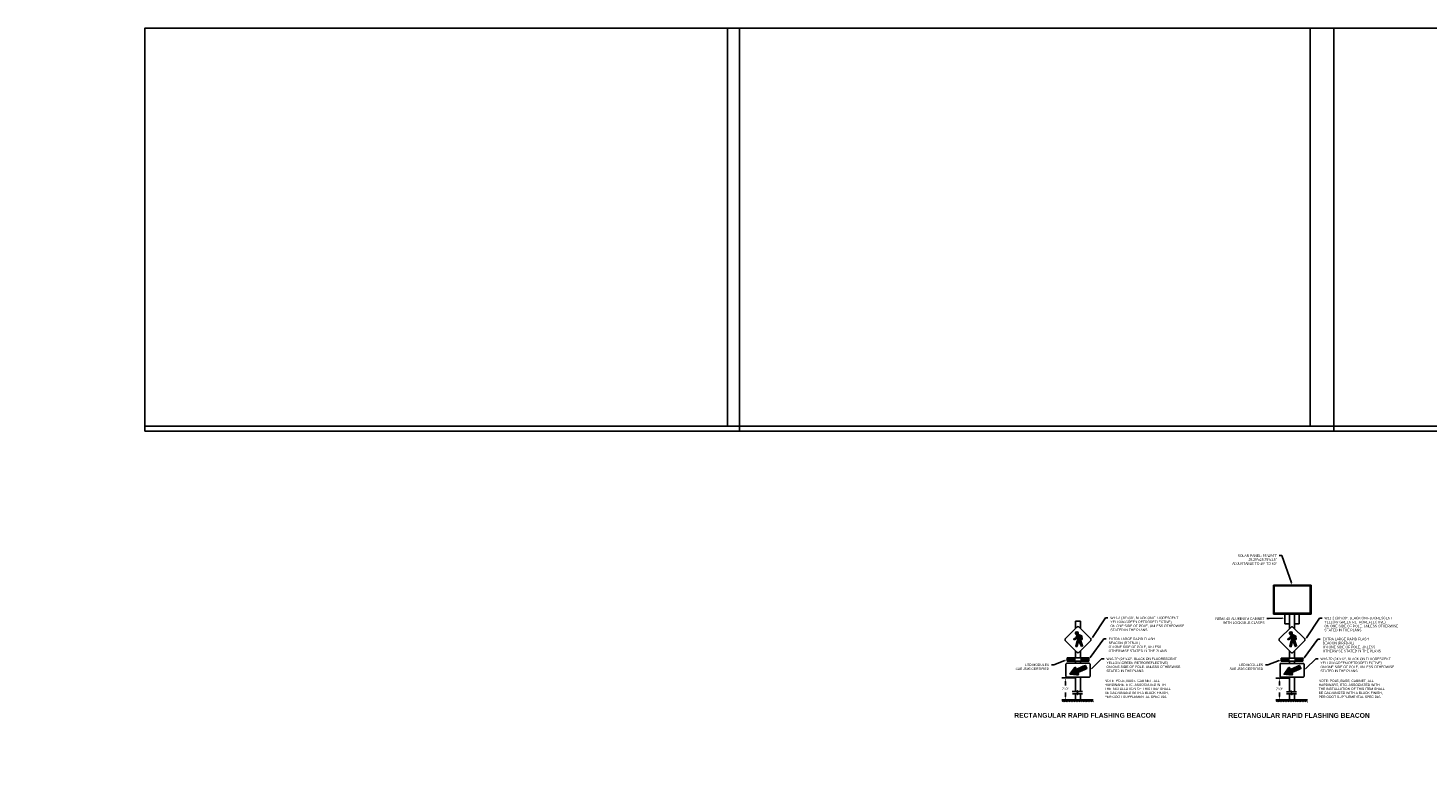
# Model space of a CAD drawing. Header units: feet. Extents: x 0 to 192, y -15 to 66.
# Tile 1 of 2: x 0 to 73, y -15 to 24. Entities that reach past the tile are written whole.
import ezdxf
from ezdxf import colors
from ezdxf.entities.mleader import LeaderData, LeaderLine
from ezdxf.enums import TextEntityAlignment as Align
from ezdxf.math import Vec2, Vec3

# ---------------------------------------------------------------- set-up
doc = ezdxf.new("R2010")
doc.units = ezdxf.units.FT
doc.header["$MEASUREMENT"] = 0
doc.layers.add('P-LABEL', color=7, linetype='Continuous')
doc.layers.add('text', color=9, linetype='Continuous')
doc.layers.add('SC-Scratch9', color=7, linetype='Continuous', plot=False)
doc.layers.add('SC_Scratch8', color=7, linetype='Continuous', plot=False)
doc.styles.add('SOLID', font='arialbd.ttf')
doc.styles.get("Standard").update_dxf_attribs({"font": 'ARIAL_0.TTF'})

# ---------------------------------------------------------------- blocks, each defined once
blk = doc.blocks.new('*X966')
at = {"color": 0}
for p, q in [((2.888, 2.829), (2.888, 2.936)), ((2.9, 2.835), (2.9, 2.97)), ((2.913, 2.846), (2.913, 3.001)), ((2.925, 2.86), (2.925, 3.025)), ((2.938, 2.874), (2.938, 3.038)), ((2.95, 2.863), (2.95, 3.045)), ((2.962, 2.841), (2.962, 3.048)), ((2.975, 2.819), (2.975, 3.051)), ((2.987, 2.641), (2.987, 3.05)), ((3, 2.652), (3, 3.047)), ((3.013, 2.663), (3.013, 3.042)), ((3.025, 2.674), (3.025, 3.036)), ((3.038, 2.667), (3.038, 3.031)), ((3.05, 2.641), (3.05, 3.025)), ((3.062, 2.944), (3.062, 3.02)), ((3.062, 2.615), (3.062, 2.943)), ((3.075, 2.944), (3.075, 3.014)), ((3.075, 2.589), (3.075, 2.922)), ((3.087, 2.944), (3.087, 3.009)), ((3.1, 2.944), (3.1, 3.003)), ((3.112, 2.944), (3.112, 2.998)), ((3.125, 2.912), (3.125, 2.992)), ((3.138, 2.802), (3.138, 2.987)), ((3.15, 2.785), (3.15, 2.981)), ((3.163, 2.785), (3.163, 2.976)), ((3.175, 2.785), (3.175, 2.97)), ((2.763, 2.797), (2.763, 2.818)), ((2.775, 2.779), (2.775, 2.826)), ((2.788, 2.777), (2.788, 2.834)), ((2.8, 2.783), (2.8, 2.842)), ((2.812, 2.79), (2.812, 2.85)), ((2.825, 2.796), (2.825, 2.858)), ((2.837, 2.803), (2.837, 2.865)), ((2.85, 2.809), (2.85, 2.873)), ((2.862, 2.816), (2.862, 2.881)), ((2.862, 2.427), (2.862, 2.471)), ((2.875, 2.822), (2.875, 2.889)), ((2.875, 2.425), (2.875, 2.518)), ((2.888, 2.422), (2.888, 2.565)), ((2.9, 2.42), (2.9, 2.612)), ((2.913, 2.418), (2.913, 2.659)), ((2.925, 2.422), (2.925, 2.686)), ((2.938, 2.466), (2.938, 2.709)), ((2.95, 2.511), (2.95, 2.732)), ((2.962, 2.555), (2.962, 2.755)), ((2.975, 2.6), (2.975, 2.778)), ((3.087, 2.562), (3.087, 2.896)), ((3.1, 2.536), (3.1, 2.855)), ((3.112, 2.51), (3.112, 2.746)), ((3.125, 2.484), (3.125, 2.709)), ((3.138, 2.458), (3.138, 2.672)), ((3.15, 2.431), (3.15, 2.636)), ((3.163, 2.42), (3.163, 2.599)), ((3.175, 2.429), (3.175, 2.562)), ((3.188, 2.438), (3.188, 2.526)), ((3.2, 2.447), (3.2, 2.489))]:
    blk.add_line(p, q, dxfattribs=at)
blk = doc.blocks.new('*X967')
at = {"color": 0}
for p, q in [((2.85, 3.095), (2.85, 3.148)), ((2.862, 3.076), (2.862, 3.168)), ((2.875, 3.065), (2.875, 3.179)), ((2.888, 3.058), (2.888, 3.186)), ((2.9, 3.054), (2.9, 3.189)), ((2.913, 3.053), (2.913, 3.191)), ((2.925, 3.054), (2.925, 3.19)), ((2.938, 3.057), (2.938, 3.186)), ((2.95, 3.063), (2.95, 3.18)), ((2.962, 3.073), (2.962, 3.17)), ((2.975, 3.091), (2.975, 3.153))]:
    blk.add_line(p, q, dxfattribs=at)

msp = doc.modelspace()

# ---------------------------------------------------------------- hatches: boundary and pattern name
at = {"layer": 'P-LABEL'}
h = msp.add_hatch(dxfattribs=at)
h.set_pattern_fill('ANSI31', color=256, scale=0.1, angle=158)
h.set_pattern_definition([(203, (51.880714, -11.353329), (0.00488414, -0.01150631), [])])
edge = h.paths.add_edge_path()
edge.add_line((54.575, -8.954), (54.332, -9.283))
edge.add_line((54.332, -9.283), (54.739, -9.325))
edge.add_arc((54.743, -9.288), 0.0375, 264.04524, 390.91514)
edge.add_line((54.775, -9.269), (54.736, -9.203))
edge.add_line((54.736, -9.203), (55.099, -9.043))
edge.add_line((55.099, -9.043), (55.211, -8.994))
edge.add_line((55.211, -8.994), (55.138, -8.829))
edge.add_line((55.138, -8.829), (55.027, -8.878))
edge.add_line((55.027, -8.878), (54.663, -9.039))
edge.add_line((54.663, -9.039), (54.641, -8.966))
edge.add_arc((54.605, -8.977), 0.0375, 16.6651, 143.535)
h = msp.add_hatch(dxfattribs=at)
h.set_pattern_fill('ANSI31', color=256, scale=0.1, angle=158)
h.set_pattern_definition([(203, (63.040509, -11.358504), (0.00488414, -0.01150631), [])])
edge = h.paths.add_edge_path()
edge.add_line((65.735, -8.959), (65.492, -9.288))
edge.add_line((65.492, -9.288), (65.899, -9.331))
edge.add_arc((65.902, -9.293), 0.0375, 264.04524, 390.91514)
edge.add_line((65.935, -9.274), (65.896, -9.209))
edge.add_line((65.896, -9.209), (66.259, -9.048))
edge.add_line((66.259, -9.048), (66.371, -8.999))
edge.add_line((66.371, -8.999), (66.298, -8.834))
edge.add_line((66.298, -8.834), (66.187, -8.884))
edge.add_line((66.187, -8.884), (65.823, -9.044))
edge.add_line((65.823, -9.044), (65.801, -8.971))
edge.add_arc((65.765, -8.982), 0.0375, 16.6651, 143.535)
at = {"layer": 'P-LABEL', "linetype": 'Continuous'}
h = msp.add_hatch(dxfattribs=at)
h.set_pattern_fill('ANSI31', color=256, scale=0.5)
h.set_pattern_definition([(45, (40.820085, -24.813196), (-0.04419417, 0.04419417), [])])
h.paths.add_polyline_path([(55.549, -10.627), (53.91, -10.627), (53.91, -10.727), (55.549, -10.727)])
h = msp.add_hatch(dxfattribs=at)
h.set_pattern_fill('ANSI31', color=256, scale=0.5)
h.set_pattern_definition([(45, (51.97988, -24.81837), (-0.04419417, 0.04419417), [])])
h.paths.add_polyline_path([(66.709, -10.632), (65.07, -10.632), (65.07, -10.732), (66.709, -10.732)])

# ---------------------------------------------------------------- linework, layer by layer
at = {"layer": 'P-LABEL'}
for p, q in [((54.675, -7.307), (54.68, -7.291)), ((54.68, -7.291), (54.682, -7.288)), ((54.682, -7.288), (54.685, -7.278)), ((54.685, -7.278), (54.687, -7.275)), ((54.687, -7.275), (54.688, -7.27)), ((54.688, -7.27), (54.697, -7.252)), ((54.697, -7.252), (54.7, -7.249)), ((54.7, -7.249), (54.702, -7.244)), ((54.702, -7.244), (54.704, -7.241)), ((54.704, -7.241), (54.708, -7.236)), ((54.708, -7.236), (54.712, -7.234)), ((54.712, -7.234), (54.714, -7.231)), ((54.714, -7.231), (54.718, -7.228)), ((54.718, -7.228), (54.728, -7.223)), ((54.728, -7.223), (54.734, -7.221)), ((54.734, -7.221), (54.747, -7.221)), ((54.747, -7.221), (54.749, -7.218)), ((54.749, -7.218), (54.759, -7.218)), ((54.759, -7.218), (54.773, -7.219)), ((54.953, -7.298), (54.773, -7.219)), ((54.962, -7.483), (54.953, -7.298)), ((65.834, -7.312), (65.839, -7.296)), ((65.839, -7.296), (65.842, -7.294)), ((65.842, -7.294), (65.844, -7.283)), ((65.844, -7.283), (65.847, -7.28)), ((65.847, -7.28), (65.848, -7.275)), ((65.848, -7.275), (65.857, -7.257)), ((65.857, -7.257), (65.859, -7.254)), ((65.859, -7.254), (65.862, -7.249)), ((65.862, -7.249), (65.864, -7.247)), ((65.864, -7.247), (65.868, -7.241)), ((65.868, -7.241), (65.872, -7.239)), ((65.872, -7.239), (65.874, -7.236)), ((65.874, -7.236), (65.878, -7.234)), ((65.878, -7.234), (65.888, -7.228)), ((65.888, -7.228), (65.894, -7.226)), ((65.894, -7.226), (65.906, -7.226)), ((65.906, -7.226), (65.909, -7.223)), ((65.909, -7.223), (65.919, -7.223)), ((65.919, -7.223), (65.932, -7.224)), ((66.112, -7.304), (65.932, -7.224)), ((54.53, -7.457), (54.656, -7.378)), ((54.557, -7.496), (54.53, -7.457)), ((54.683, -7.43), (54.557, -7.496)), ((54.629, -7.84), (54.692, -7.602)), ((54.629, -7.84), (54.701, -7.853)), ((54.655, -7.377), (54.656, -7.372)), ((54.655, -7.377), (54.656, -7.377)), ((54.656, -7.366), (54.659, -7.361)), ((54.656, -7.372), (54.656, -7.366)), ((54.659, -7.356), (54.661, -7.353)), ((54.659, -7.361), (54.659, -7.356)), ((54.661, -7.348), (54.665, -7.333)), ((54.661, -7.353), (54.661, -7.348)), ((54.665, -7.333), (54.672, -7.317)), ((54.672, -7.317), (54.675, -7.307)), ((54.719, -7.391), (54.683, -7.43)), ((54.692, -7.602), (54.764, -7.47)), ((54.701, -7.853), (54.764, -7.628)), ((54.764, -7.47), (54.719, -7.391)), ((54.764, -7.628), (54.809, -7.589)), ((54.809, -7.589), (54.935, -7.853)), ((54.839, -7.325), (54.899, -7.325)), ((54.989, -7.813), (54.881, -7.496)), ((54.899, -7.325), (54.917, -7.483)), ((54.917, -7.483), (54.962, -7.483)), ((54.935, -7.853), (54.989, -7.813)), ((65.689, -7.462), (65.815, -7.383)), ((65.716, -7.502), (65.689, -7.462)), ((65.842, -7.436), (65.716, -7.502)), ((65.788, -7.845), (65.851, -7.607)), ((65.788, -7.845), (65.86, -7.858)), ((65.815, -7.382), (65.816, -7.377)), ((65.815, -7.382), (65.816, -7.382)), ((65.816, -7.372), (65.818, -7.366)), ((65.816, -7.377), (65.816, -7.372)), ((65.818, -7.361), (65.821, -7.359)), ((65.818, -7.366), (65.818, -7.361)), ((65.821, -7.353), (65.825, -7.338)), ((65.821, -7.359), (65.821, -7.353)), ((65.825, -7.338), (65.832, -7.322)), ((65.832, -7.322), (65.834, -7.312)), ((65.878, -7.396), (65.842, -7.436)), ((65.851, -7.607), (65.923, -7.475)), ((65.86, -7.858), (65.923, -7.634)), ((65.923, -7.475), (65.878, -7.396)), ((65.923, -7.634), (65.968, -7.594)), ((65.968, -7.594), (66.094, -7.858)), ((65.999, -7.33), (66.058, -7.33)), ((66.148, -7.818), (66.04, -7.502)), ((66.058, -7.33), (66.076, -7.488)), ((66.076, -7.488), (66.121, -7.488)), ((66.094, -7.858), (66.148, -7.818)), ((66.121, -7.488), (66.112, -7.304))]:
    msp.add_line(p, q, dxfattribs=at)
at = {"layer": 'P-LABEL', "linetype": 'Continuous'}
for p, q in [((54.563, -9.483, -196.626), (53.91, -9.483, -196.626)), ((65.723, -9.489, -196.626), (65.07, -9.489, -196.626)), ((54.09, -9.663, -196.626), (54.09, -9.875, -196.626)), ((65.25, -9.669, -196.626), (65.25, -9.88, -196.626)), ((54.563, -10.627, -196.626), (53.91, -10.627, -196.626)), ((54.09, -10.447, -196.626), (54.09, -10.235, -196.626)), ((65.723, -10.632, -196.626), (65.07, -10.632, -196.626)), ((65.25, -10.452, -196.626), (65.25, -10.24, -196.626))]:
    msp.add_line(p, q, dxfattribs=at)
for points in [[(64.937, -4.654), (64.937, -6.154)], [(64.977, -4.694), (66.86, -4.694)], [(64.977, -4.694), (64.977, -6.114)], [(66.86, -6.114), (66.86, -4.694)], [(66.9, -6.154), (66.9, -4.654)], [(66.9, -4.694), (66.9, -4.694)], [(54.625, -6.529), (54.875, -6.529), (54.875, -6.908)], [(54.625, -6.529), (54.625, -6.908)], [(64.937, -6.154), (66.9, -6.154)], [(64.977, -6.114), (66.86, -6.114)], [(65.535, -6.154), (65.535, -6.671)], [(65.785, -6.154), (65.785, -6.913)], [(66.035, -6.154), (66.035, -6.913)], [(66.285, -6.154), (66.285, -6.671)], [(66.86, -6.154), (66.86, -6.154)], [(66.9, -6.114), (66.9, -6.114)], [(54.188, -8.442), (55.313, -8.442)], [(54.188, -8.442), (54.188, -8.608)], [(54.188, -8.608), (55.313, -8.608)], [(54.228, -8.482), (54.585, -8.482)], [(54.228, -8.482), (54.228, -8.568)], [(54.228, -8.568), (54.585, -8.568)], [(54.585, -8.482), (54.585, -8.568)], [(54.625, -8.072), (54.625, -8.442)], [(54.625, -8.608), (54.625, -8.72)], [(54.875, -8.072), (54.875, -8.442)], [(54.875, -8.608), (54.875, -8.72)], [(54.915, -8.482), (55.273, -8.482)], [(54.915, -8.482), (54.915, -8.568)], [(54.915, -8.568), (55.273, -8.568)], [(55.273, -8.482), (55.273, -8.568)], [(55.313, -8.442), (55.313, -8.608)], [(65.348, -8.447), (66.473, -8.447)], [(65.348, -8.447), (65.348, -8.613)], [(65.348, -8.613), (66.473, -8.613)], [(65.388, -8.487), (65.745, -8.487)], [(65.388, -8.487), (65.388, -8.573)], [(65.388, -8.573), (65.745, -8.573)], [(65.745, -8.487), (65.745, -8.573)], [(65.785, -8.078), (65.785, -8.447)], [(65.785, -8.613), (65.785, -8.725)], [(66.035, -8.078), (66.035, -8.447)], [(66.035, -8.613), (66.035, -8.725)], [(66.075, -8.487), (66.433, -8.487)], [(66.075, -8.487), (66.075, -8.573)], [(66.075, -8.573), (66.433, -8.573)], [(66.433, -8.487), (66.433, -8.573)], [(66.473, -8.447), (66.473, -8.613)], [(54.625, -9.44), (54.625, -10.196)], [(54.875, -9.44), (54.875, -10.196)], [(65.785, -9.445), (65.785, -10.201)], [(66.035, -9.445), (66.035, -10.201)], [(53.91, -10.627), (55.549, -10.627)], [(54.625, -10.307), (54.625, -10.627)], [(54.875, -10.307), (54.875, -10.627)], [(65.07, -10.632), (66.709, -10.632)], [(65.785, -10.312), (65.785, -10.632)], [(66.035, -10.312), (66.035, -10.632)]]:
    msp.add_lwpolyline(points, dxfattribs=at)
at = {"layer": 'P-LABEL'}
msp.add_lwpolyline([(64.937, -4.654), (66.9, -4.654)], dxfattribs=at)
for points in [[(55.413, -7.535, 0.414214), (55.413, -7.446), (54.795, -6.827, 0.414214), (54.706, -6.827), (54.087, -7.446, 0.414214), (54.087, -7.535), (54.706, -8.153, 0.414214), (54.795, -8.153)], [(66.573, -7.54, 0.414214), (66.573, -7.451), (65.954, -6.833, 0.414214), (65.866, -6.833), (65.247, -7.451, 0.414214), (65.247, -7.54), (65.866, -8.158, 0.414214), (65.954, -8.158)], [(54.174, -9.44), (54.174, -9.44, -0.414214), (54.124, -9.39), (54.124, -8.77, -0.414214), (54.174, -8.72), (55.327, -8.72), (55.327, -8.72, -0.414214), (55.377, -8.77), (55.377, -9.39, -0.414214), (55.327, -9.44)], [(65.334, -9.445), (65.334, -9.445, -0.414214), (65.284, -9.395), (65.284, -8.775, -0.414214), (65.334, -8.725), (66.486, -8.725), (66.486, -8.725, -0.414214), (66.536, -8.775), (66.536, -9.395, -0.414214), (66.486, -9.445)], [(54.575, -8.954), (54.332, -9.283), (54.739, -9.325, 0.618034), (54.775, -9.269), (54.736, -9.203), (55.099, -9.043), (55.211, -8.994), (55.138, -8.829), (55.027, -8.878), (54.663, -9.039), (54.641, -8.966, 0.618034)], [(65.735, -8.959), (65.492, -9.288), (65.899, -9.331, 0.618034), (65.935, -9.274), (65.896, -9.209), (66.259, -9.048), (66.371, -8.999), (66.298, -8.834), (66.187, -8.884), (65.823, -9.044), (65.801, -8.971, 0.618034)]]:
    msp.add_lwpolyline(points, format="xyb", close=True, dxfattribs=at)
at = {"layer": 'P-LABEL', "linetype": 'Continuous', "elevation": -196.626}
for points in [[(65.535, -6.671), (65.785, -6.671)], [(66.035, -6.671), (66.285, -6.671)], [(54.454, -10.196), (54.68, -10.196), (54.715, -10.155), (54.729, -10.239), (54.757, -10.196)], [(54.757, -10.196), (54.99, -10.196)], [(65.614, -10.201), (65.839, -10.201), (65.874, -10.16), (65.889, -10.244), (65.917, -10.201)], [(65.917, -10.201), (66.15, -10.201)], [(54.455, -10.307), (54.681, -10.307), (54.716, -10.266), (54.73, -10.35), (54.759, -10.307)], [(54.759, -10.307), (54.991, -10.307)], [(65.615, -10.312), (65.841, -10.312), (65.876, -10.271), (65.89, -10.356), (65.918, -10.312)], [(65.918, -10.312), (66.151, -10.312)]]:
    msp.add_lwpolyline(points, dxfattribs=at)
at = {"layer": 'P-LABEL'}
for points in [[(54.881, -7.505, 0.18629), (54.839, -7.325, 0.158108)], [(66.04, -7.51, 0.18629), (65.999, -7.33, 0.158108)]]:
    msp.add_lwpolyline(points, format="xyb", dxfattribs=at)
for centre in [(54.691, -7.147), (65.851, -7.152)]:
    msp.add_circle(centre, 0.0689, dxfattribs=at)
at = {"layer": 'P-LABEL', "linetype": 'Continuous'}
for points in [[(54.06, -9.663, -196.626), (54.12, -9.663, -196.626), (54.09, -9.483, -196.626)], [(65.22, -9.669, -196.626), (65.28, -9.669, -196.626), (65.25, -9.489, -196.626)], [(54.06, -10.447, -196.626), (54.12, -10.447, -196.626), (54.09, -10.627, -196.626)], [(65.22, -10.452, -196.626), (65.28, -10.452, -196.626), (65.25, -10.632, -196.626)]]:
    msp.add_solid(points, dxfattribs=at)
at = {"layer": 'SC-Scratch9'}
msp.add_lwpolyline([(6.098, 3.624), (6.098, 24.374), (36.473, 24.374), (36.473, 3.624)], close=True, dxfattribs=at)
at = {"layer": 'SC-Scratch9', "color": 4, "flags": 128}
msp.add_lwpolyline([(36.473, 3.624), (36.473, 24.374), (66.848, 24.374), (66.848, 3.624)], close=True, dxfattribs=at)
at = {"layer": 'SC-Scratch9', "color": 1, "flags": 128}
msp.add_lwpolyline([(66.848, 3.624), (66.848, 24.374), (97.223, 24.374), (97.223, 3.624)], close=True, dxfattribs=at)
at = {"layer": 'SC_Scratch8', "flags": 128}
msp.add_lwpolyline([(6.098, 24.374), (6.098, 3.374), (37.098, 3.374), (37.098, 24.374)], close=True, dxfattribs=at)
at = {"layer": 'SC_Scratch8', "color": 4, "flags": 128}
msp.add_lwpolyline([(37.098, 24.374), (37.098, 3.374), (68.098, 3.374), (68.098, 24.374)], close=True, dxfattribs=at)
at = {"layer": 'SC_Scratch8', "color": 1, "flags": 128}
msp.add_lwpolyline([(68.098, 24.374), (68.098, 3.374), (99.098, 3.374), (99.098, 24.374)], close=True, dxfattribs=at)

# ---------------------------------------------------------------- block references
at = {"layer": 'P-LABEL'}
for name, p in [('*X966', (51.777, -10.269)), ('*X967', (51.777, -10.269)), ('*X966', (62.937, -10.274)), ('*X967', (62.937, -10.274))]:
    msp.add_blockref(name, p, dxfattribs=at)

# ---------------------------------------------------------------- texts
at = {"layer": 'P-LABEL', "linetype": 'Continuous', "char_height": 0.125, "attachment_point": 5}
for insert in [(54.09, -10.055, -196.626), (65.25, -10.06, -196.626)]:
    msp.add_mtext('\\A1;7\'-0"', dxfattribs=dict(at, insert=insert))
at = {"layer": 'text', "style": 'SOLID'}
for p in [(55.116, -11.558), (66.276, -11.563)]:
    msp.add_text('RECTANGULAR RAPID FLASHING BEACON', height=0.25001, dxfattribs=at).set_placement(p, align=Align.CENTER)

# ---------------------------------------------------------------- leaders
at = {"layer": 'text'}
ml = msp.add_multileader_mtext('Standard', dxfattribs=at)
ml.set_content('NOTE: POLE, BASE, CABINET, ALL\\PHARDWARE, ETC. {\\H1.00033x;ASSOCIATED WITH \\PTHE INSTALLATION OF THIS ITEM SHALL \\PBE GALVANIZED WITH A BLACK FINISH, \\P\\H0.99943x;PER ODOT SUPPLEMENTAL SPEC 916\\H1.00057x;.\\P} ', color=256)
ml.set_leader_properties(color=256, linetype='ByLayer', lineweight=-1)
ml.build(insert=Vec2(0, 0))
ml.multileader.update_dxf_attribs({"dogleg_length": 0.125, "arrow_head_size": 0.125})
ctx = ml.context
ctx.base_point, ctx.char_height, ctx.arrow_head_size, ctx.landing_gap_size, ctx.plane_origin = Vec3(56.011, -9.631), 0.125, 0.125, 0.125, Vec3(55.377, -10.119)
notes = []
notes.append((ctx, [(0, (0, 0, 0), (0, 0), (1, 0), 1, [])]))
ctx.mtext.insert, ctx.mtext.flow_direction = Vec3(56.136, -9.569), 5
ml = msp.add_multileader_mtext('Standard', dxfattribs=at)
ml.set_content('NOTE: POLE, BASE, CABINET, ALL\\PHARDWARE, ETC. {\\H1.00033x;ASSOCIATED WITH \\PTHE INSTALLATION OF THIS ITEM SHALL \\PBE GALVANIZED WITH A BLACK FINISH, \\P\\H0.99943x;PER ODOT SUPPLEMENTAL SPEC 916\\H1.00057x;.\\P} ', color=256)
ml.set_leader_properties(color=256, linetype='ByLayer', lineweight=-1)
ml.build(insert=Vec2(0, 0))
ml.multileader.update_dxf_attribs({"dogleg_length": 0.125, "arrow_head_size": 0.125})
ctx = ml.context
ctx.base_point, ctx.char_height, ctx.arrow_head_size, ctx.landing_gap_size, ctx.plane_origin = Vec3(67.171, -9.636), 0.125, 0.125, 0.125, Vec3(66.536, -10.125)
notes.append((ctx, [(0, (0, 0, 0), (0, 0), (1, 0), 1, [])]))
ctx.mtext.insert, ctx.mtext.flow_direction = Vec3(67.296, -9.574), 5
ml = msp.add_multileader_mtext('Standard', dxfattribs=at)
ml.set_content('SOLAR PANEL: 55 WATT\\P25.25"x25.75"x1.5"\\PADJUSTABLE TO 40%%D TO 60%%D', color=256)
ml.set_leader_properties(color=256, linetype='ByLayer', lineweight=-1)
ml.build(insert=Vec2(0, 0))
ml.multileader.update_dxf_attribs({"dogleg_length": 0.125, "arrow_head_size": 0.125})
ctx = ml.context
ctx.base_point, ctx.char_height, ctx.arrow_head_size, ctx.landing_gap_size, ctx.plane_origin = Vec3(62.677, -3.114), 0.125, 0.125, 0.125, Vec3(66.9, -5.404)
ctx.text_align_type = 2
notes.append((ctx, [(1, (1, 1, 0), (65.373, -3.114), (-1, 0), 0.125, [(0, [(65.919, -4.654)], 0, [])])]))
ctx.mtext.insert, ctx.mtext.alignment, ctx.mtext.flow_direction = Vec3(65.123, -3.051), 3, 5
ml = msp.add_multileader_mtext('Standard', dxfattribs=at)
ml.set_content('W11-2 (30"x30", BLACK ON FLUORESCENT\\PYELLOW-GREEN RETROREFLECTIVE)\\PON ONE SIDE OF POLE, UNLESS OTHERWISE STATED IN THE PLANS', color=256)
ml.set_leader_properties(color=256, linetype='ByLayer', lineweight=-1)
ml.build(insert=Vec2(0, 0))
ml.multileader.update_dxf_attribs({"dogleg_length": 0.125, "arrow_head_size": 0.125})
ctx = ml.context
ctx.base_point, ctx.char_height, ctx.arrow_head_size, ctx.landing_gap_size, ctx.plane_origin = Vec3(56.314, -6.358), 0.125, 0.125, 0.125, Vec3(55.432, -7.49)
notes.append((ctx, [(0, (1, 1, 0), (56.189, -6.358), (1, 0), 0.125, [(0, [(55.432, -7.49)], 0, [])])]))
ctx.mtext.insert, ctx.mtext.width, ctx.mtext.flow_direction = Vec3(56.439, -6.296), 4.2974, 5
ml = msp.add_multileader_mtext('Standard', dxfattribs=at)
ml.set_content('NEMA 4X ALUMINUM CABINET\\PWITH LOCKABLE CLASPS', color=256)
ml.set_leader_properties(color=256, linetype='ByLayer', lineweight=-1)
ml.build(insert=Vec2(0, 0))
ml.multileader.update_dxf_attribs({"dogleg_length": 0.125, "arrow_head_size": 0.125})
ctx = ml.context
ctx.base_point, ctx.char_height, ctx.arrow_head_size, ctx.landing_gap_size, ctx.plane_origin = Vec3(61.814, -6.395), 0.125, 0.125, 0.125, Vec3(66.285, -6.364)
ctx.text_align_type = 2
notes.append((ctx, [(1, (1, 1, 0), (64.724, -6.395), (-1, 0), 0.125, [(0, [(65.535, -6.364)], 0, [])])]))
ctx.mtext.insert, ctx.mtext.alignment, ctx.mtext.flow_direction = Vec3(64.474, -6.333), 3, 5
ml = msp.add_multileader_mtext('Standard', dxfattribs=at)
ml.set_content('W11-2 (30"x30", BLACK ON FLUORESCENT\\PYELLOW-GREEN RETROREFLECTIVE)\\PON ONE SIDE OF POLE, UNLESS OTHERWISE STATED IN THE PLANS', color=256)
ml.set_leader_properties(color=256, linetype='ByLayer', lineweight=-1)
ml.build(insert=Vec2(0, 0))
ml.multileader.update_dxf_attribs({"dogleg_length": 0.125, "arrow_head_size": 0.125})
ctx = ml.context
ctx.base_point, ctx.char_height, ctx.arrow_head_size, ctx.landing_gap_size, ctx.plane_origin = Vec3(67.474, -6.364), 0.125, 0.125, 0.125, Vec3(66.591, -7.496)
notes.append((ctx, [(0, (1, 1, 0), (67.349, -6.364), (1, 0), 0.125, [(0, [(66.591, -7.496)], 0, [])])]))
ctx.mtext.insert, ctx.mtext.width, ctx.mtext.flow_direction = Vec3(67.599, -6.301), 4.2974, 5
ml = msp.add_multileader_mtext('Standard', dxfattribs=at)
ml.set_content('EXTRA LARGE RAPID FLASH\\PBEACON (RRFB-XL)\\PON ONE SIDE OF POLE, UNLESS OTHERWISE STATED IN THE PLANS', color=256)
ml.set_leader_properties(color=256, linetype='ByLayer', lineweight=-1)
ml.build(insert=Vec2(0, 0))
ml.multileader.update_dxf_attribs({"dogleg_length": 0.125, "arrow_head_size": 0.125})
ctx = ml.context
ctx.base_point, ctx.char_height, ctx.arrow_head_size, ctx.landing_gap_size, ctx.plane_origin = Vec3(56.223, -7.452), 0.125, 0.125, 0.125, Vec3(55.313, -8.525)
notes.append((ctx, [(0, (1, 1, 0), (56.098, -7.452), (1, 0), 0.125, [(0, [(55.313, -8.525)], 0, [])])]))
ctx.mtext.insert, ctx.mtext.width, ctx.mtext.flow_direction = Vec3(56.348, -7.389), 3.4966, 5
ml = msp.add_multileader_mtext('Standard', dxfattribs=at)
ml.set_content('EXTRA LARGE RAPID FLASH\\PBEACON (RRFB-XL)\\PON ONE SIDE OF POLE, UNLESS OTHERWISE STATED IN THE PLANS', color=256)
ml.set_leader_properties(color=256, linetype='ByLayer', lineweight=-1)
ml.build(insert=Vec2(0, 0))
ml.multileader.update_dxf_attribs({"dogleg_length": 0.125, "arrow_head_size": 0.125})
ctx = ml.context
ctx.base_point, ctx.char_height, ctx.arrow_head_size, ctx.landing_gap_size, ctx.plane_origin = Vec3(67.383, -7.457), 0.125, 0.125, 0.125, Vec3(66.473, -8.53)
notes.append((ctx, [(0, (1, 1, 0), (67.258, -7.457), (1, 0), 0.125, [(0, [(66.473, -8.53)], 0, [])])]))
ctx.mtext.insert, ctx.mtext.width, ctx.mtext.flow_direction = Vec3(67.508, -7.394), 3.4966, 5
ml = msp.add_multileader_mtext('Standard', dxfattribs=at)
ml.set_content('LED MODULES\\PSAE J595 CERTIFIED', color=256)
ml.set_leader_properties(color=256, linetype='ByLayer', lineweight=-1)
ml.build(insert=Vec2(0, 0))
ml.multileader.update_dxf_attribs({"dogleg_length": 0.125, "arrow_head_size": 0.125})
ctx = ml.context
ctx.base_point, ctx.char_height, ctx.arrow_head_size, ctx.landing_gap_size, ctx.plane_origin = Vec3(51.387, -8.799), 0.125, 0.125, 0.125, Vec3(54.188, -8.525)
ctx.text_align_type = 2
notes.append((ctx, [(1, (1, 1, 0), (53.491, -8.799), (-1, 0), 0.125, [(0, [(54.188, -8.525)], 0, [])])]))
ctx.mtext.insert, ctx.mtext.alignment, ctx.mtext.flow_direction = Vec3(53.241, -8.736), 3, 5
ml = msp.add_multileader_mtext('Standard', dxfattribs=at)
ml.set_content('W16-7P (24"x12", BLACK ON FLUORESCENT\\PYELLOW-GREEN RETROREFLECTIVE)\\PON ONE SIDE OF POLE, UNLESS OTHERWISE STATED IN THE PLANS', color=256)
ml.set_leader_properties(color=256, linetype='ByLayer', lineweight=-1)
ml.build(insert=Vec2(0, 0))
ml.multileader.update_dxf_attribs({"dogleg_length": 0.125, "arrow_head_size": 0.125})
ctx = ml.context
ctx.base_point, ctx.char_height, ctx.arrow_head_size, ctx.landing_gap_size, ctx.plane_origin = Vec3(56.109, -8.49), 0.125, 0.125, 0.125, Vec3(55.377, -9.08)
notes.append((ctx, [(0, (1, 1, 0), (55.984, -8.49), (1, 0), 0.125, [(0, [(55.377, -9.08)], 0, [])])]))
ctx.mtext.insert, ctx.mtext.width, ctx.mtext.flow_direction = Vec3(56.234, -8.427), 4.26569, 5
ml = msp.add_multileader_mtext('Standard', dxfattribs=at)
ml.set_content('LED MODULES\\PSAE J595 CERTIFIED', color=256)
ml.set_leader_properties(color=256, linetype='ByLayer', lineweight=-1)
ml.build(insert=Vec2(0, 0))
ml.multileader.update_dxf_attribs({"dogleg_length": 0.125, "arrow_head_size": 0.125})
ctx = ml.context
ctx.base_point, ctx.char_height, ctx.arrow_head_size, ctx.landing_gap_size, ctx.plane_origin = Vec3(62.547, -8.804), 0.125, 0.125, 0.125, Vec3(65.348, -8.53)
ctx.text_align_type = 2
notes.append((ctx, [(1, (1, 1, 0), (64.651, -8.804), (-1, 0), 0.125, [(0, [(65.348, -8.53)], 0, [])])]))
ctx.mtext.insert, ctx.mtext.alignment, ctx.mtext.flow_direction = Vec3(64.401, -8.742), 3, 5
ml = msp.add_multileader_mtext('Standard', dxfattribs=at)
ml.set_content('W16-7P (24"x12", BLACK ON FLUORESCENT\\PYELLOW-GREEN RETROREFLECTIVE)\\PON ONE SIDE OF POLE, UNLESS OTHERWISE STATED IN THE PLANS', color=256)
ml.set_leader_properties(color=256, linetype='ByLayer', lineweight=-1)
ml.build(insert=Vec2(0, 0))
ml.multileader.update_dxf_attribs({"dogleg_length": 0.125, "arrow_head_size": 0.125})
ctx = ml.context
ctx.base_point, ctx.char_height, ctx.arrow_head_size, ctx.landing_gap_size, ctx.plane_origin = Vec3(67.269, -8.495), 0.125, 0.125, 0.125, Vec3(66.536, -9.085)
notes.append((ctx, [(0, (1, 1, 0), (67.144, -8.495), (1, 0), 0.125, [(0, [(66.536, -9.085)], 0, [])])]))
ctx.mtext.insert, ctx.mtext.width, ctx.mtext.flow_direction = Vec3(67.394, -8.432), 4.26569, 5
for ctx, leaders in notes:
    for number, flags, end, landing, length, lines in leaders:
        leader = LeaderData()
        leader.index, (leader.has_last_leader_line, leader.has_dogleg_vector, leader.attachment_direction) = number, flags
        leader.last_leader_point, leader.dogleg_vector, leader.dogleg_length = Vec3(end), Vec3(landing), length
        for number, points, colour, breaks in lines:
            line = LeaderLine()
            line.index, line.vertices, line.color, line.breaks = number, Vec3.list(points), colors.encode_raw_color(colour), breaks
            leader.lines.append(line)
        ctx.leaders.append(leader)

doc.saveas('drawing.dxf')
